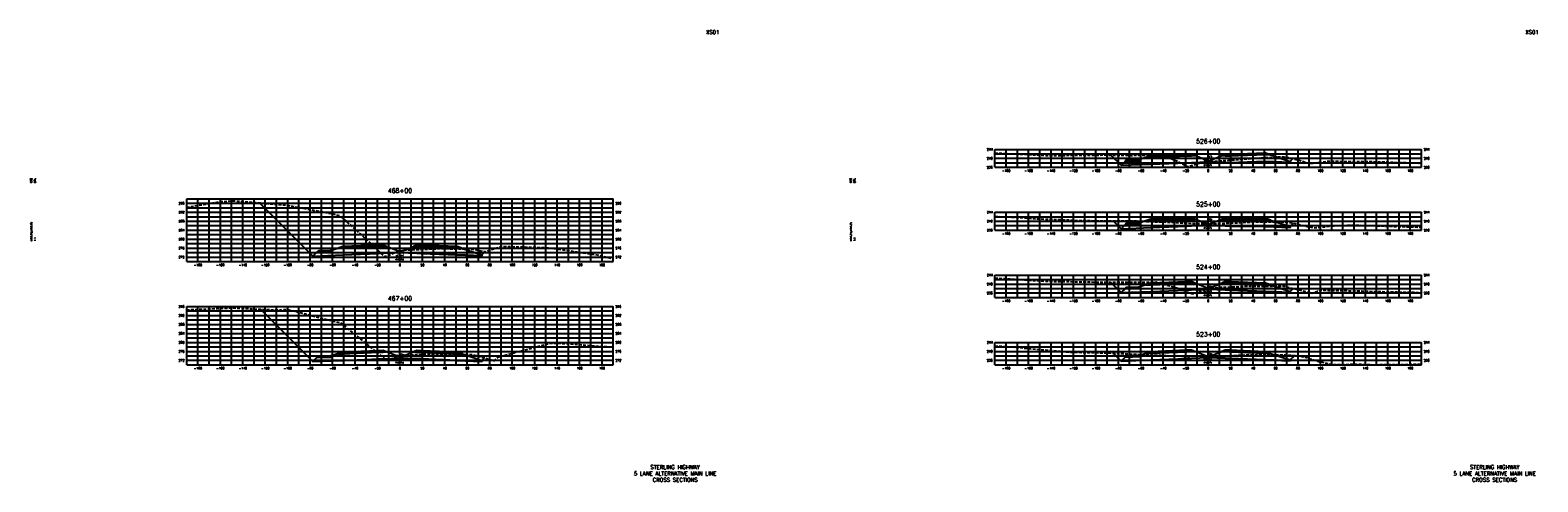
# Model space of a CAD drawing. Extents: x 37 to 10140, y -1968 to 9206.
# Tile 40 of 105: x 8067 to 9410, y 16 to 418. Entities that reach past the tile are written whole.
import ezdxf
from ezdxf.enums import TextEntityAlignment as Align

# ---------------------------------------------------------------- set-up
doc = ezdxf.new("R2010")
doc.units = 0
doc.header["$LTSCALE"] = 20
doc.header["$MEASUREMENT"] = 0
doc.linetypes.add('HIDDEN_050%', pattern=[0.1875, 0.125, -0.0625])
for name, color, linetype in [('S-AT-TXT175', 6, 'Continuous'), ('S-AT-TXT80', 1, 'Continuous'), ('XDATUM', 3, 'Continuous'), ('XEG', 1, 'HIDDEN_050%'), ('XFG', 2, 'Continuous'), ('XGRID', 251, 'Continuous'), ('XGRIDT', 2, 'Continuous'), ('XREF-BORDER', 7, 'Continuous')]:
    doc.layers.add(name, color=color, linetype=linetype)
doc.styles.add('L100', font='simplex.shx', dxfattribs={"height": 2})
doc.styles.add('L175', font='ROMANSM.shx', dxfattribs={"height": 3.5})
doc.styles.add('L80', font='ROMANSM.shx', dxfattribs={"height": 1.6})

# ---------------------------------------------------------------- blocks, each defined once
blk = doc.blocks.new('03025_00_att1')
at = {"layer": 'S-AT-TXT175', "style": 'L175'}
for tag, p in [('NUM', (32.402, 20.822)), ('LINE1', (30.64, 1.444)), ('LINE2', (30.64, 1.161)), ('LINE3', (30.64, 0.877))]:
    blk.add_attdef(tag, text='', height=0.175, dxfattribs=at).set_placement(p, align=Align.CENTER)
at = {"layer": 'S-AT-TXT80', "style": 'L80'}
for tag, p in [('DESIGNED', (2.094, 14.201)), ('CHECKED', (2.265, 14.201)), ('DRAFTED', (2.436, 14.201)), ('PCTB', (2.094, 11.605)), ('PSCALE', (2.265, 11.605)), ('PVIEW', (2.436, 11.605))]:
    blk.add_attdef(tag, p, '', height=0.08, rotation=90, dxfattribs=at)

msp = doc.modelspace()

# ---------------------------------------------------------------- linework, layer by layer
at = {"layer": 'XDATUM', "flags": 128}
for points in [[(9029.3, 306.9), (9038.4, 297.8), (9065, 298.8), (9097, 300.1), (9101, 300.3), (9116, 300.9), (9131, 300.3), (9135, 300.1), (9167, 301.3), (9189, 300.4), (9189, 301.3), (9191.4, 303.7)], [(8271, 264.3), (8318.4, 216.9), (8345, 217.9), (8377, 219.2), (8381, 219.4), (8396, 220), (8411, 219.4), (8415, 219.2), (8447, 217.9), (8469, 217), (8469, 217.9), (8472, 220.9)], [(9031.4, 248.3), (9038.4, 241.3), (9065, 242.3), (9097, 243.6), (9101, 243.8), (9116, 244.4), (9131, 243.8), (9135, 243.6), (9167, 243.2), (9189, 242.3), (9189, 243.2), (9191.9, 246.1)], [(9029, 193.7), (9038.4, 184.3), (9065, 185.3), (9097, 186.6), (9101, 186.8), (9116, 187.4), (9131, 186.8), (9135, 186.6), (9167, 185.3), (9189, 184.5), (9189, 185.4), (9191.7, 188.1)], [(8271.7, 169.6), (8318.4, 122.9), (8345, 123.9), (8377, 125.2), (8381, 125.4), (8396, 126), (8411, 125.4), (8415, 125.2), (8447, 123.9), (8469, 123), (8469, 123.9), (8471.2, 126.2)], [(9031.2, 130.5), (9038.4, 123.3), (9065, 124.3), (9097, 125.6), (9101, 125.8), (9116, 126.4), (9131, 125.8), (9135, 125.6), (9167, 124.3), (9189, 123.5), (9189, 124.4), (9193.1, 128.4)]]:
    msp.add_lwpolyline(points, dxfattribs=at)
at = {"layer": 'XEG', "flags": 128}
for points in [[(8926, 308.8), (8926.6, 308.7), (8949.5, 307.7), (8975.8, 306.4), (8983.3, 306.6), (9025, 307), (9046.5, 306.6), (9074.2, 307.3), (9088.8, 301.3), (9097.5, 296.7), (9102.7, 298.1), (9110.7, 300.3), (9115.1, 300.8), (9116, 300.9), (9121.7, 301.4), (9134.3, 302.3), (9150.4, 303.6), (9167.5, 304.7), (9181.3, 305.4), (9183.9, 305.2), (9187.3, 304.8), (9196.9, 302.3), (9207.2, 299.3), (9216.3, 300.7), (9221.7, 301.4), (9252.7, 301.2), (9270.8, 300.9), (9299.3, 299.9), (9306, 299.7)], [(8206, 260.4), (8235.8, 265.4), (8246.5, 266.2), (8283.9, 263.3), (8294.5, 262.4), (8332.1, 255.3), (8342.5, 252.9), (8373.5, 225.1), (8382.2, 216.5), (8385.3, 217.4), (8394.2, 221), (8395.7, 221.3), (8396, 221.4), (8401.4, 222.4), (8426, 223.3), (8433.5, 223.6), (8459.6, 223.1), (8461, 223), (8461.5, 223), (8471.6, 220.9), (8471.9, 220.8), (8472.4, 221.1), (8486.6, 225.6), (8524.7, 224.5), (8534.6, 223.5), (8572.8, 217.8), (8582.6, 215.2), (8586, 214.9)], [(8926, 252.2), (8942.1, 251.6), (8947.6, 251.4), (8948.8, 251.3), (8949.9, 251.2), (8962.3, 250.1), (8965.2, 250), (8979.3, 249.6), (8984.8, 249.4), (8995.6, 248.9), (8999.7, 248.7), (9000, 248.7), (9009, 248.5), (9018, 248.4), (9023.9, 248.3), (9041.5, 248.3), (9051.5, 248.3), (9067.7, 247.5), (9079.8, 247.2), (9086.2, 246.8), (9092.1, 246.4), (9098.5, 246.1), (9101.5, 245.9), (9111.6, 245.8), (9116, 245.7), (9117.6, 245.7), (9121.1, 245.6), (9122.9, 245.7), (9123, 245.7), (9134, 246.2), (9151.9, 247.2), (9170.8, 247.5), (9182.9, 247.4), (9186.3, 247.2), (9188.7, 246.8), (9196.4, 245.2), (9209.6, 242.1), (9228.9, 243.9), (9243.9, 244.6), (9269.5, 243.8), (9293, 243), (9306, 242.7)], [(8926, 197.4), (8934.6, 196.9), (8971, 194.5), (9004.7, 193.9), (9020.2, 193.7), (9044.6, 193.6), (9069.4, 193.8), (9087.7, 188.6), (9102, 183.2), (9108.3, 185.5), (9116, 187.6), (9118.5, 188.3), (9122.4, 188.7), (9124.6, 189), (9135.6, 189.4), (9153.3, 190.2), (9171.9, 190.1), (9183.9, 190), (9185.9, 189.5), (9189.4, 188.6), (9200.1, 186.1), (9202.7, 185.4), (9208.7, 183.9), (9213.2, 185.6), (9216.9, 186.4), (9246.1, 186), (9266.1, 185.3), (9297.4, 184.7), (9306, 184.4)], [(8206, 169), (8246.8, 170.7), (8288.2, 168.8), (8294.8, 169.7), (8336.4, 158.9), (8342.8, 157.6), (8349.1, 152.5), (8383.9, 124.1), (8385.7, 124.6), (8387.3, 125.1), (8393.5, 127.6), (8396, 127.9), (8398.8, 128.4), (8400.6, 128.9), (8421.8, 129.5), (8431.8, 129.9), (8450.7, 129.3), (8460.6, 129.1), (8463.5, 128.4), (8464.3, 128.2), (8469.8, 126.6), (8479.8, 123.6), (8484.1, 127.1), (8486.4, 128.1), (8489, 128.5), (8529.9, 139.3), (8534.9, 139.4), (8536.8, 139.4), (8578.4, 136.3), (8582.9, 136.1), (8584.8, 136), (8586, 135.8)], [(8926, 136.8), (8927.1, 136.7), (8941, 136.1), (8944.1, 135.8), (8954.8, 134.7), (8994.2, 131.2), (9003.1, 131.1), (9024.9, 130.7), (9034.1, 130.4), (9043.1, 129.8), (9068.8, 128.8), (9080.9, 128.1), (9092, 128), (9095.7, 126.1), (9099.7, 127.6), (9101.7, 128), (9101.9, 128.1), (9104.2, 128.1), (9116, 127.8), (9119.6, 127.7), (9125.6, 127.8), (9142.3, 128.5), (9154.7, 129), (9175.6, 129), (9185.5, 128.9), (9193, 128.4), (9198.8, 127.8), (9200.5, 127.2), (9203, 126.7), (9209.8, 124.3), (9213.5, 123.4), (9215.3, 122.8), (9227.4, 120.2), (9247.4, 120.6), (9263.2, 120.1), (9288.3, 120.4), (9306, 120.5)]]:
    msp.add_lwpolyline(points, dxfattribs=at)
at = {"layer": 'XFG', "flags": 128}
for points in [[(9038.4, 297.8), (9038.4, 297.8), (9029.3, 306.9)], [(9116, 301.6), (9104, 306.4), (9101, 306.3), (9097, 306.1), (9065, 304.8), (9060.4, 304.7), (9055, 302.9), (9055, 301.9), (9042, 301.3), (9038.4, 297.8), (9065, 298.8), (9097, 300.1), (9101, 300.3), (9116, 300.9), (9116, 301.6)], [(9055, 302.9), (9054, 302.8), (9054, 302.5), (9044, 302.1), (9044, 302.4), (9043, 302.4), (9042, 301.3), (9055, 301.9), (9055, 302.9)], [(9054, 302.8), (9044, 302.4), (9044, 302.1), (9054, 302.5), (9054, 302.8)], [(9101, 306.6), (9097, 306.5), (9065, 305.2), (9065, 306.2), (9060.4, 304.7), (9065, 304.8), (9097, 306.1), (9101, 306.3), (9104, 306.4), (9101, 307.6), (9101, 306.6)], [(9101, 307.6), (9097, 307.5), (9065, 306.2), (9065, 305.8), (9097, 307.1), (9101, 307.3), (9101, 307.6)], [(9101, 307.3), (9097, 307.1), (9065, 305.8), (9065, 305.2), (9097, 306.5), (9101, 306.6), (9101, 307.3)], [(9116, 301.6), (9128, 306.4), (9131, 306.3), (9135, 306.1), (9167, 307.3), (9171.6, 307.1), (9189, 301.3), (9189, 300.4), (9167, 301.3), (9135, 300.1), (9131, 300.3), (9116, 300.9)], [(9131, 307.6), (9128, 306.4), (9131, 306.3), (9135, 306.1), (9167, 307.3), (9171.6, 307.1), (9167, 308.7), (9167, 307.7), (9135, 306.5), (9131, 306.6), (9131, 307.6)], [(9131, 307.6), (9131, 307.3), (9135, 307.1), (9167, 308.3), (9167, 308.7), (9135, 307.5), (9131, 307.6)], [(9131, 307.3), (9131, 306.6), (9135, 306.5), (9167, 307.7), (9167, 308.3), (9135, 307.1), (9131, 307.3)], [(9189, 301.3), (9189, 301.3), (9191.4, 303.7)], [(8318.4, 216.9), (8318.4, 216.9), (8271, 264.3)], [(9038.4, 241.3), (9038.4, 241.3), (9031.4, 248.3)], [(9116, 245.1), (9104, 249.9), (9101, 249.8), (9097, 249.6), (9065, 248.3), (9060.4, 248.2), (9055, 246.4), (9055, 245.4), (9042, 244.8), (9038.4, 241.3), (9065, 242.3), (9097, 243.6), (9101, 243.8), (9116, 244.4), (9116, 245.1)], [(9055, 246.4), (9054, 246.3), (9054, 246), (9044, 245.6), (9044, 245.9), (9043, 245.9), (9042, 244.8), (9055, 245.4), (9055, 246.4)], [(9054, 246.3), (9044, 245.9), (9044, 245.6), (9054, 246), (9054, 246.3)], [(9101, 250.1), (9097, 250), (9065, 248.7), (9065, 249.7), (9060.4, 248.2), (9065, 248.3), (9097, 249.6), (9101, 249.8), (9104, 249.9), (9101, 251.1), (9101, 250.1)], [(9101, 251.1), (9097, 251), (9065, 249.7), (9065, 249.3), (9097, 250.6), (9101, 250.8), (9101, 251.1)], [(9101, 250.8), (9097, 250.6), (9065, 249.3), (9065, 248.7), (9097, 250), (9101, 250.1), (9101, 250.8)], [(9116, 245.1), (9128, 249.9), (9131, 249.8), (9135, 249.6), (9167, 249.2), (9171.6, 249), (9189, 243.2), (9189, 242.3), (9167, 243.2), (9135, 243.6), (9131, 243.8), (9116, 244.4)], [(9131, 251.1), (9128, 249.9), (9131, 249.8), (9135, 249.6), (9167, 249.2), (9171.6, 249), (9167, 250.6), (9167, 249.6), (9135, 250), (9131, 250.1), (9131, 251.1)], [(9131, 251.1), (9131, 250.8), (9135, 250.6), (9167, 250.2), (9167, 250.6), (9135, 251), (9131, 251.1)], [(9131, 250.8), (9131, 250.1), (9135, 250), (9167, 249.6), (9167, 250.2), (9135, 250.6), (9131, 250.8)], [(9189, 243.2), (9189, 243.2), (9191.9, 246.1)], [(8396, 220.7), (8384, 225.5), (8381, 225.4), (8377, 225.2), (8345, 223.9), (8340.4, 223.7), (8335, 221.9), (8335, 220.9), (8322, 220.4), (8318.4, 216.9), (8345, 217.9), (8377, 219.2), (8381, 219.4), (8396, 220), (8396, 220.7)], [(8335, 221.9), (8334, 221.9), (8334, 221.5), (8324, 221.1), (8324, 221.5), (8323, 221.4), (8322, 220.4), (8335, 220.9), (8335, 221.9)], [(8334, 221.9), (8324, 221.5), (8324, 221.1), (8334, 221.5), (8334, 221.9)], [(8381, 225.7), (8377, 225.5), (8345, 224.3), (8345, 225.3), (8340.4, 223.7), (8345, 223.9), (8377, 225.2), (8381, 225.4), (8384, 225.5), (8381, 226.7), (8381, 225.7)], [(8381, 226.7), (8377, 226.5), (8345, 225.3), (8345, 224.9), (8377, 226.2), (8381, 226.4), (8381, 226.7)], [(8381, 226.4), (8377, 226.2), (8345, 224.9), (8345, 224.3), (8377, 225.5), (8381, 225.7), (8381, 226.4)], [(8396, 220.7), (8408, 225.5), (8411, 225.4), (8415, 225.2), (8447, 223.9), (8451.6, 223.7), (8469, 217.9), (8469, 217), (8447, 217.9), (8415, 219.2), (8411, 219.4), (8396, 220)], [(8411, 226.7), (8408, 225.5), (8411, 225.4), (8415, 225.2), (8447, 223.9), (8451.6, 223.7), (8447, 225.3), (8447, 224.3), (8415, 225.5), (8411, 225.7), (8411, 226.7)], [(8411, 226.7), (8411, 226.4), (8415, 226.2), (8447, 224.9), (8447, 225.3), (8415, 226.5), (8411, 226.7)], [(8411, 226.4), (8411, 225.7), (8415, 225.5), (8447, 224.3), (8447, 224.9), (8415, 226.2), (8411, 226.4)], [(8469, 217.9), (8469, 217.9), (8472, 220.9)], [(9038.4, 184.3), (9038.4, 184.3), (9029, 193.7)], [(9116, 188.1), (9104, 192.9), (9101, 192.8), (9097, 192.6), (9065, 191.3), (9060.4, 191.2), (9055, 189.4), (9055, 188.4), (9042, 187.8), (9038.4, 184.3), (9065, 185.3), (9097, 186.6), (9101, 186.8), (9116, 187.4), (9116, 188.1)], [(9055, 189.4), (9054, 189.3), (9054, 189), (9044, 188.6), (9044, 188.9), (9043, 188.9), (9042, 187.8), (9055, 188.4), (9055, 189.4)], [(9054, 189.3), (9044, 188.9), (9044, 188.6), (9054, 189), (9054, 189.3)], [(9101, 193.1), (9097, 193), (9065, 191.7), (9065, 192.7), (9060.4, 191.2), (9065, 191.3), (9097, 192.6), (9101, 192.8), (9104, 192.9), (9101, 194.1), (9101, 193.1)], [(9101, 194.1), (9097, 194), (9065, 192.7), (9065, 192.3), (9097, 193.6), (9101, 193.8), (9101, 194.1)], [(9101, 193.8), (9097, 193.6), (9065, 192.3), (9065, 191.7), (9097, 193), (9101, 193.1), (9101, 193.8)], [(9116, 188.1), (9128, 192.9), (9131, 192.8), (9135, 192.6), (9167, 191.3), (9171.6, 191.2), (9189, 185.4), (9189, 184.5), (9167, 185.3), (9135, 186.6), (9131, 186.8), (9116, 187.4)], [(9131, 194.1), (9128, 192.9), (9131, 192.8), (9135, 192.6), (9167, 191.3), (9171.6, 191.2), (9167, 192.7), (9167, 191.7), (9135, 193), (9131, 193.1), (9131, 194.1)], [(9131, 194.1), (9131, 193.8), (9135, 193.6), (9167, 192.3), (9167, 192.7), (9135, 194), (9131, 194.1)], [(9131, 193.8), (9131, 193.1), (9135, 193), (9167, 191.7), (9167, 192.3), (9135, 193.6), (9131, 193.8)], [(9189, 185.4), (9189, 185.4), (9191.7, 188.1)], [(8318.4, 122.9), (8318.4, 122.9), (8271.7, 169.6)], [(8396, 126.7), (8384, 131.5), (8381, 131.4), (8377, 131.2), (8345, 129.9), (8340.4, 129.7), (8335, 127.9), (8335, 126.9), (8322, 126.4), (8318.4, 122.9), (8345, 123.9), (8377, 125.2), (8381, 125.4), (8396, 126), (8396, 126.7)], [(8335, 127.9), (8334, 127.9), (8334, 127.5), (8324, 127.1), (8324, 127.5), (8323, 127.4), (8322, 126.4), (8335, 126.9), (8335, 127.9)], [(8334, 127.9), (8324, 127.5), (8324, 127.1), (8334, 127.5), (8334, 127.9)], [(8381, 131.7), (8377, 131.5), (8345, 130.3), (8345, 131.3), (8340.4, 129.7), (8345, 129.9), (8377, 131.2), (8381, 131.4), (8384, 131.5), (8381, 132.7), (8381, 131.7)], [(8381, 132.7), (8377, 132.5), (8345, 131.3), (8345, 130.9), (8377, 132.2), (8381, 132.4), (8381, 132.7)], [(8381, 132.4), (8377, 132.2), (8345, 130.9), (8345, 130.3), (8377, 131.5), (8381, 131.7), (8381, 132.4)], [(8396, 126.7), (8408, 131.5), (8411, 131.4), (8415, 131.2), (8447, 129.9), (8451.6, 129.7), (8469, 123.9), (8469, 123), (8447, 123.9), (8415, 125.2), (8411, 125.4), (8396, 126)], [(8411, 132.7), (8408, 131.5), (8411, 131.4), (8415, 131.2), (8447, 129.9), (8451.6, 129.7), (8447, 131.3), (8447, 130.3), (8415, 131.5), (8411, 131.7), (8411, 132.7)], [(8411, 132.7), (8411, 132.4), (8415, 132.2), (8447, 130.9), (8447, 131.3), (8415, 132.5), (8411, 132.7)], [(8411, 132.4), (8411, 131.7), (8415, 131.5), (8447, 130.3), (8447, 130.9), (8415, 132.2), (8411, 132.4)], [(8469, 123.9), (8469, 123.9), (8471.2, 126.2)], [(9038.4, 123.3), (9038.4, 123.3), (9031.2, 130.5)], [(9116, 127.1), (9104, 131.9), (9101, 131.8), (9097, 131.6), (9065, 130.3), (9060.4, 130.2), (9055, 128.4), (9055, 127.4), (9042, 126.8), (9038.4, 123.3), (9065, 124.3), (9097, 125.6), (9101, 125.8), (9116, 126.4), (9116, 127.1)], [(9055, 128.4), (9054, 128.3), (9054, 128), (9044, 127.6), (9044, 127.9), (9043, 127.9), (9042, 126.8), (9055, 127.4), (9055, 128.4)], [(9054, 128.3), (9044, 127.9), (9044, 127.6), (9054, 128), (9054, 128.3)], [(9101, 132.1), (9097, 132), (9065, 130.7), (9065, 131.7), (9060.4, 130.2), (9065, 130.3), (9097, 131.6), (9101, 131.8), (9104, 131.9), (9101, 133.1), (9101, 132.1)], [(9101, 133.1), (9097, 133), (9065, 131.7), (9065, 131.3), (9097, 132.6), (9101, 132.8), (9101, 133.1)], [(9101, 132.8), (9097, 132.6), (9065, 131.3), (9065, 130.7), (9097, 132), (9101, 132.1), (9101, 132.8)], [(9116, 127.1), (9128, 131.9), (9131, 131.8), (9135, 131.6), (9167, 130.3), (9171.6, 130.2), (9189, 124.4), (9189, 123.5), (9167, 124.3), (9135, 125.6), (9131, 125.8), (9116, 126.4)], [(9131, 133.1), (9128, 131.9), (9131, 131.8), (9135, 131.6), (9167, 130.3), (9171.6, 130.2), (9167, 131.7), (9167, 130.7), (9135, 132), (9131, 132.1), (9131, 133.1)], [(9131, 133.1), (9131, 132.8), (9135, 132.6), (9167, 131.3), (9167, 131.7), (9135, 133), (9131, 133.1)], [(9131, 132.8), (9131, 132.1), (9135, 132), (9167, 130.7), (9167, 131.3), (9135, 132.6), (9131, 132.8)], [(9189, 124.4), (9189, 124.4), (9193.1, 128.4)]]:
    msp.add_lwpolyline(points, dxfattribs=at)
at = {"layer": 'XGRID'}
for p, q in [((8926, 296), (8926, 312)), ((8926, 312), (9306, 312)), ((8936, 296), (8936, 312)), ((8946, 296), (8946, 312)), ((8956, 296), (8956, 312)), ((8966, 296), (8966, 312)), ((8976, 296), (8976, 312)), ((8986, 296), (8986, 312)), ((8996, 296), (8996, 312)), ((9006, 296), (9006, 312)), ((9016, 296), (9016, 312)), ((9026, 296), (9026, 312)), ((9036, 296), (9036, 312)), ((9046, 296), (9046, 312)), ((9056, 296), (9056, 312)), ((9066, 296), (9066, 312)), ((9076, 296), (9076, 312)), ((9086, 296), (9086, 312)), ((9096, 296), (9096, 312)), ((9106, 296), (9106, 312)), ((9116, 296), (9116, 312)), ((9126, 296), (9126, 312)), ((9136, 296), (9136, 312)), ((9146, 296), (9146, 312)), ((9156, 296), (9156, 312)), ((9166, 296), (9166, 312)), ((9176, 296), (9176, 312)), ((9186, 296), (9186, 312)), ((9196, 296), (9196, 312)), ((9206, 296), (9206, 312)), ((9216, 296), (9216, 312)), ((9226, 296), (9226, 312)), ((9236, 296), (9236, 312)), ((9246, 296), (9246, 312)), ((9256, 296), (9256, 312)), ((9266, 296), (9266, 312)), ((9276, 296), (9276, 312)), ((9286, 296), (9286, 312)), ((9296, 296), (9296, 312)), ((9306, 296), (9306, 312)), ((8926, 308), (9306, 308)), ((8926, 304), (9306, 304)), ((8926, 300), (9306, 300)), ((8926, 296), (9306, 296)), ((8206, 212), (8206, 268)), ((8206, 268), (8586, 268)), ((8206, 264), (8586, 264)), ((8206, 260), (8586, 260)), ((8206, 256), (8586, 256)), ((8216, 212), (8216, 268)), ((8226, 212), (8226, 268)), ((8236, 212), (8236, 268)), ((8246, 212), (8246, 268)), ((8256, 212), (8256, 268)), ((8266, 212), (8266, 268)), ((8276, 212), (8276, 268)), ((8286, 212), (8286, 268)), ((8296, 212), (8296, 268)), ((8306, 212), (8306, 268)), ((8316, 212), (8316, 268)), ((8326, 212), (8326, 268)), ((8336, 212), (8336, 268)), ((8346, 212), (8346, 268)), ((8356, 212), (8356, 268)), ((8366, 212), (8366, 268)), ((8376, 212), (8376, 268)), ((8386, 212), (8386, 268)), ((8396, 212), (8396, 268)), ((8406, 212), (8406, 268)), ((8416, 212), (8416, 268)), ((8426, 212), (8426, 268)), ((8436, 212), (8436, 268)), ((8446, 212), (8446, 268)), ((8456, 212), (8456, 268)), ((8466, 212), (8466, 268)), ((8476, 212), (8476, 268)), ((8486, 212), (8486, 268)), ((8496, 212), (8496, 268)), ((8506, 212), (8506, 268)), ((8516, 212), (8516, 268)), ((8526, 212), (8526, 268)), ((8536, 212), (8536, 268)), ((8546, 212), (8546, 268)), ((8556, 212), (8556, 268)), ((8566, 212), (8566, 268)), ((8576, 212), (8576, 268)), ((8586, 212), (8586, 268)), ((8926, 240), (8926, 256)), ((8926, 256), (9306, 256)), ((8936, 240), (8936, 256)), ((8946, 240), (8946, 256)), ((8956, 240), (8956, 256)), ((8966, 240), (8966, 256)), ((8976, 240), (8976, 256)), ((8986, 240), (8986, 256)), ((8996, 240), (8996, 256)), ((9006, 240), (9006, 256)), ((9016, 240), (9016, 256)), ((9026, 240), (9026, 256)), ((9036, 240), (9036, 256)), ((9046, 240), (9046, 256)), ((9056, 240), (9056, 256)), ((9066, 240), (9066, 256)), ((9076, 240), (9076, 256)), ((9086, 240), (9086, 256)), ((9096, 240), (9096, 256)), ((9106, 240), (9106, 256)), ((9116, 240), (9116, 256)), ((9126, 240), (9126, 256)), ((9136, 240), (9136, 256)), ((9146, 240), (9146, 256)), ((9156, 240), (9156, 256)), ((9166, 240), (9166, 256)), ((9176, 240), (9176, 256)), ((9186, 240), (9186, 256)), ((9196, 240), (9196, 256)), ((9206, 240), (9206, 256)), ((9216, 240), (9216, 256)), ((9226, 240), (9226, 256)), ((9236, 240), (9236, 256)), ((9246, 240), (9246, 256)), ((9256, 240), (9256, 256)), ((9266, 240), (9266, 256)), ((9276, 240), (9276, 256)), ((9286, 240), (9286, 256)), ((9296, 240), (9296, 256)), ((9306, 240), (9306, 256)), ((8206, 252), (8586, 252)), ((8206, 248), (8586, 248)), ((8206, 244), (8586, 244)), ((8926, 252), (9306, 252)), ((8926, 248), (9306, 248)), ((8926, 244), (9306, 244)), ((8206, 240), (8586, 240)), ((8206, 236), (8586, 236)), ((8206, 232), (8586, 232)), ((8926, 240), (9306, 240)), ((8206, 228), (8586, 228)), ((8206, 224), (8586, 224)), ((8206, 220), (8586, 220)), ((8206, 216), (8586, 216)), ((8206, 212), (8586, 212)), ((8926, 180), (8926, 200)), ((8926, 200), (9306, 200)), ((8926, 196), (9306, 196)), ((8926, 192), (9306, 192)), ((8936, 180), (8936, 200)), ((8946, 180), (8946, 200)), ((8956, 180), (8956, 200)), ((8966, 180), (8966, 200)), ((8976, 180), (8976, 200)), ((8986, 180), (8986, 200)), ((8996, 180), (8996, 200)), ((9006, 180), (9006, 200)), ((9016, 180), (9016, 200)), ((9026, 180), (9026, 200)), ((9036, 180), (9036, 200)), ((9046, 180), (9046, 200)), ((9056, 180), (9056, 200)), ((9066, 180), (9066, 200)), ((9076, 180), (9076, 200)), ((9086, 180), (9086, 200)), ((9096, 180), (9096, 200)), ((9106, 180), (9106, 200)), ((9116, 180), (9116, 200)), ((9126, 180), (9126, 200)), ((9136, 180), (9136, 200)), ((9146, 180), (9146, 200)), ((9156, 180), (9156, 200)), ((9166, 180), (9166, 200)), ((9176, 180), (9176, 200)), ((9186, 180), (9186, 200)), ((9196, 180), (9196, 200)), ((9206, 180), (9206, 200)), ((9216, 180), (9216, 200)), ((9226, 180), (9226, 200)), ((9236, 180), (9236, 200)), ((9246, 180), (9246, 200)), ((9256, 180), (9256, 200)), ((9266, 180), (9266, 200)), ((9276, 180), (9276, 200)), ((9286, 180), (9286, 200)), ((9296, 180), (9296, 200)), ((9306, 180), (9306, 200)), ((8926, 188), (9306, 188)), ((8926, 184), (9306, 184)), ((8926, 180), (9306, 180)), ((8206, 120), (8206, 172)), ((8206, 172), (8586, 172)), ((8206, 168), (8586, 168)), ((8206, 164), (8586, 164)), ((8216, 120), (8216, 172)), ((8226, 120), (8226, 172)), ((8236, 120), (8236, 172)), ((8246, 120), (8246, 172)), ((8256, 120), (8256, 172)), ((8266, 120), (8266, 172)), ((8276, 120), (8276, 172)), ((8286, 120), (8286, 172)), ((8296, 120), (8296, 172)), ((8306, 120), (8306, 172)), ((8316, 120), (8316, 172)), ((8326, 120), (8326, 172)), ((8336, 120), (8336, 172)), ((8346, 120), (8346, 172)), ((8356, 120), (8356, 172)), ((8366, 120), (8366, 172)), ((8376, 120), (8376, 172)), ((8386, 120), (8386, 172)), ((8396, 120), (8396, 172)), ((8406, 120), (8406, 172)), ((8416, 120), (8416, 172)), ((8426, 120), (8426, 172)), ((8436, 120), (8436, 172)), ((8446, 120), (8446, 172)), ((8456, 120), (8456, 172)), ((8466, 120), (8466, 172)), ((8476, 120), (8476, 172)), ((8486, 120), (8486, 172)), ((8496, 120), (8496, 172)), ((8506, 120), (8506, 172)), ((8516, 120), (8516, 172)), ((8526, 120), (8526, 172)), ((8536, 120), (8536, 172)), ((8546, 120), (8546, 172)), ((8556, 120), (8556, 172)), ((8566, 120), (8566, 172)), ((8576, 120), (8576, 172)), ((8586, 120), (8586, 172)), ((8206, 160), (8586, 160)), ((8206, 156), (8586, 156)), ((8206, 152), (8586, 152)), ((8206, 148), (8586, 148)), ((8206, 144), (8586, 144)), ((8206, 140), (8586, 140)), ((8206, 136), (8586, 136)), ((8926, 120), (8926, 140)), ((8926, 140), (9306, 140)), ((8926, 136), (9306, 136)), ((8936, 120), (8936, 140)), ((8946, 120), (8946, 140)), ((8956, 120), (8956, 140)), ((8966, 120), (8966, 140)), ((8976, 120), (8976, 140)), ((8986, 120), (8986, 140)), ((8996, 120), (8996, 140)), ((9006, 120), (9006, 140)), ((9016, 120), (9016, 140)), ((9026, 120), (9026, 140)), ((9036, 120), (9036, 140)), ((9046, 120), (9046, 140)), ((9056, 120), (9056, 140)), ((9066, 120), (9066, 140)), ((9076, 120), (9076, 140)), ((9086, 120), (9086, 140)), ((9096, 120), (9096, 140)), ((9106, 120), (9106, 140)), ((9116, 120), (9116, 140)), ((9126, 120), (9126, 140)), ((9136, 120), (9136, 140)), ((9146, 120), (9146, 140)), ((9156, 120), (9156, 140)), ((9166, 120), (9166, 140)), ((9176, 120), (9176, 140)), ((9186, 120), (9186, 140)), ((9196, 120), (9196, 140)), ((9206, 120), (9206, 140)), ((9216, 120), (9216, 140)), ((9226, 120), (9226, 140)), ((9236, 120), (9236, 140)), ((9246, 120), (9246, 140)), ((9256, 120), (9256, 140)), ((9266, 120), (9266, 140)), ((9276, 120), (9276, 140)), ((9286, 120), (9286, 140)), ((9296, 120), (9296, 140)), ((9306, 120), (9306, 140)), ((8206, 132), (8586, 132)), ((8206, 128), (8586, 128)), ((8206, 124), (8586, 124)), ((8926, 132), (9306, 132)), ((8926, 128), (9306, 128)), ((8926, 124), (9306, 124)), ((8206, 120), (8586, 120)), ((8926, 120), (9306, 120))]:
    msp.add_line(p, q, dxfattribs=at)

# ---------------------------------------------------------------- block references
at = {"layer": 'XREF-BORDER'}
ref = msp.add_blockref('03025_00_att1', (8026.4, -1.8), dxfattribs=dict(at, xscale=20, yscale=20, zscale=20))
ref.add_attrib('LINE1', 'STERLING HIGHWAY', dxfattribs={"layer": 'S-AT-TXT175', "height": 3.5, "style": 'L175'}).set_placement((8641.1, 27.1), align=Align.CENTER)
ref.add_attrib('LINE2', '5 LANE ALTERNATIVE MAIN LINE', dxfattribs={"layer": 'S-AT-TXT175', "height": 3.5, "style": 'L175'}).set_placement((8641.1, 21.4), align=Align.CENTER)
ref.add_attrib('LINE3', 'CROSS SECTIONS', dxfattribs={"layer": 'S-AT-TXT175', "height": 3.5, "style": 'L175'}).set_placement((8641.1, 15.8), align=Align.CENTER)
ref.add_attrib('NUM', 'XS01', dxfattribs={"layer": 'S-AT-TXT175', "height": 3.5, "style": 'L175'}).set_placement((8674.5, 414.7), align=Align.CENTER)
ref.add_attrib('DESIGNED', 'CAB', (8068.3, 282.2), dxfattribs={"layer": 'S-AT-TXT80', "height": 1.6, "rotation": 90, "style": 'L80'})
ref.add_attrib('CHECKED', 'DRL', (8071.7, 282.2), dxfattribs={"layer": 'S-AT-TXT80', "height": 1.6, "rotation": 90, "style": 'L80'})
ref.add_attrib('PCTB', 'adot_hs,adot_fs', (8068.3, 230.3), dxfattribs={"layer": 'S-AT-TXT80', "height": 1.6, "rotation": 90, "style": 'L80'})
ref.add_attrib('PSCALE', '1:1', (8071.7, 230.3), dxfattribs={"layer": 'S-AT-TXT80', "height": 1.6, "rotation": 90, "style": 'L80'})
ref = msp.add_blockref('03025_00_att1', (8756.4, -1.8), dxfattribs=dict(at, xscale=20, yscale=20, zscale=20))
ref.add_attrib('LINE1', 'STERLING HIGHWAY', dxfattribs={"layer": 'S-AT-TXT175', "height": 3.5, "style": 'L175'}).set_placement((9371.1, 27.1), align=Align.CENTER)
ref.add_attrib('LINE2', '5 LANE ALTERNATIVE MAIN LINE', dxfattribs={"layer": 'S-AT-TXT175', "height": 3.5, "style": 'L175'}).set_placement((9371.1, 21.4), align=Align.CENTER)
ref.add_attrib('LINE3', 'CROSS SECTIONS', dxfattribs={"layer": 'S-AT-TXT175', "height": 3.5, "style": 'L175'}).set_placement((9371.1, 15.8), align=Align.CENTER)
ref.add_attrib('NUM', 'XS01', dxfattribs={"layer": 'S-AT-TXT175', "height": 3.5, "style": 'L175'}).set_placement((9404.5, 414.7), align=Align.CENTER)
ref.add_attrib('DESIGNED', 'CAB', (8798.3, 282.2), dxfattribs={"layer": 'S-AT-TXT80', "height": 1.6, "rotation": 90, "style": 'L80'})
ref.add_attrib('CHECKED', 'DRL', (8801.7, 282.2), dxfattribs={"layer": 'S-AT-TXT80', "height": 1.6, "rotation": 90, "style": 'L80'})
ref.add_attrib('PCTB', 'adot_hs,adot_fs', (8798.3, 230.3), dxfattribs={"layer": 'S-AT-TXT80', "height": 1.6, "rotation": 90, "style": 'L80'})
ref.add_attrib('PSCALE', '1:1', (8801.7, 230.3), dxfattribs={"layer": 'S-AT-TXT80', "height": 1.6, "rotation": 90, "style": 'L80'})

# ---------------------------------------------------------------- texts
at = {"layer": 'XGRIDT', "style": 'L100'}
for s, p in [('244', (8924, 312)), ('240', (8924, 304)), ('236', (8924, 296)), ('296', (8204, 264)), ('292', (8204, 256)), ('244', (8924, 256)), ('288', (8204, 248)), ('240', (8924, 248)), ('284', (8204, 240)), ('280', (8204, 232)), ('236', (8924, 240)), ('276', (8204, 224)), ('272', (8204, 216)), ('244', (8924, 200)), ('240', (8924, 192)), ('236', (8924, 184)), ('296', (8204, 172)), ('292', (8204, 164)), ('288', (8204, 156)), ('284', (8204, 148)), ('280', (8204, 140)), ('244', (8924, 140)), ('276', (8204, 132)), ('272', (8204, 124)), ('240', (8924, 132)), ('236', (8924, 124))]:
    msp.add_text(s, height=2, dxfattribs=at).set_placement(p, align=Align.MIDDLE_RIGHT)
for s, p in [('526+00', (9116, 316)), ('468+00', (8396, 272)), ('525+00', (9116, 260)), ('524+00', (9116, 204)), ('467+00', (8396, 176)), ('523+00', (9116, 144))]:
    msp.add_text(s, height=4, dxfattribs=at).set_placement(p, align=Align.BOTTOM_CENTER)
for s, p in [('244', (9308, 312)), ('240', (9308, 304)), ('236', (9308, 296)), ('296', (8588, 264)), ('292', (8588, 256)), ('244', (9308, 256)), ('288', (8588, 248)), ('240', (9308, 248)), ('284', (8588, 240)), ('280', (8588, 232)), ('236', (9308, 240)), ('276', (8588, 224)), ('272', (8588, 216)), ('244', (9308, 200)), ('240', (9308, 192)), ('236', (9308, 184)), ('296', (8588, 172)), ('292', (8588, 164)), ('288', (8588, 156)), ('284', (8588, 148)), ('280', (8588, 140)), ('244', (9308, 140)), ('276', (8588, 132)), ('272', (8588, 124)), ('240', (9308, 132)), ('236', (9308, 124))]:
    msp.add_text(s, height=2, dxfattribs=at).set_placement(p, align=Align.MIDDLE_LEFT)
for s, p in [('238.4', (9115, 297)), ('238.9', (9115, 241)), ('274.7', (8395, 213)), ('237.8', (9115, 181)), ('274.0', (8395, 121)), ('237.9', (9115, 121))]:
    msp.add_text(s, height=2, rotation=90, dxfattribs=at).set_placement(p, align=Align.BOTTOM_LEFT)
for s, p in [('241.73', (9117, 297)), ('241.48', (9117, 241)), ('277.27', (8397, 213)), ('240.98', (9117, 181)), ('276.27', (8397, 121)), ('240.48', (9117, 121))]:
    msp.add_text(s, height=2, rotation=90, dxfattribs=at).set_placement(p, align=Align.TOP_LEFT)
for s, p in [('-180', (8936, 294)), ('-160', (8956, 294)), ('-140', (8976, 294)), ('-120', (8996, 294)), ('-100', (9016, 294)), ('-80', (9036, 294)), ('-60', (9056, 294)), ('-40', (9076, 294)), ('-20', (9096, 294)), ('0', (9116, 294)), ('20', (9136, 294)), ('40', (9156, 294)), ('60', (9176, 294)), ('80', (9196, 294)), ('100', (9216, 294)), ('120', (9236, 294)), ('140', (9256, 294)), ('160', (9276, 294)), ('180', (9296, 294)), ('-180', (8936, 238)), ('-160', (8956, 238)), ('-140', (8976, 238)), ('-120', (8996, 238)), ('-100', (9016, 238)), ('-80', (9036, 238)), ('-60', (9056, 238)), ('-40', (9076, 238)), ('-20', (9096, 238)), ('0', (9116, 238)), ('20', (9136, 238)), ('40', (9156, 238)), ('60', (9176, 238)), ('80', (9196, 238)), ('100', (9216, 238)), ('120', (9236, 238)), ('140', (9256, 238)), ('160', (9276, 238)), ('180', (9296, 238)), ('-180', (8216, 210)), ('-160', (8236, 210)), ('-140', (8256, 210)), ('-120', (8276, 210)), ('-100', (8296, 210)), ('-80', (8316, 210)), ('-60', (8336, 210)), ('-40', (8356, 210)), ('-20', (8376, 210)), ('0', (8396, 210)), ('20', (8416, 210)), ('40', (8436, 210)), ('60', (8456, 210)), ('80', (8476, 210)), ('100', (8496, 210)), ('120', (8516, 210)), ('140', (8536, 210)), ('160', (8556, 210)), ('180', (8576, 210)), ('-180', (8936, 178)), ('-160', (8956, 178)), ('-140', (8976, 178)), ('-120', (8996, 178)), ('-100', (9016, 178)), ('-80', (9036, 178)), ('-60', (9056, 178)), ('-40', (9076, 178)), ('-20', (9096, 178)), ('0', (9116, 178)), ('20', (9136, 178)), ('40', (9156, 178)), ('60', (9176, 178)), ('80', (9196, 178)), ('100', (9216, 178)), ('120', (9236, 178)), ('140', (9256, 178)), ('160', (9276, 178)), ('180', (9296, 178)), ('-180', (8216, 118)), ('-160', (8236, 118)), ('-140', (8256, 118)), ('-120', (8276, 118)), ('-100', (8296, 118)), ('-80', (8316, 118)), ('-60', (8336, 118)), ('-40', (8356, 118)), ('-20', (8376, 118)), ('0', (8396, 118)), ('20', (8416, 118)), ('40', (8436, 118)), ('60', (8456, 118)), ('80', (8476, 118)), ('100', (8496, 118)), ('120', (8516, 118)), ('140', (8536, 118)), ('160', (8556, 118)), ('180', (8576, 118)), ('-180', (8936, 118)), ('-160', (8956, 118)), ('-140', (8976, 118)), ('-120', (8996, 118)), ('-100', (9016, 118)), ('-80', (9036, 118)), ('-60', (9056, 118)), ('-40', (9076, 118)), ('-20', (9096, 118)), ('0', (9116, 118)), ('20', (9136, 118)), ('40', (9156, 118)), ('60', (9176, 118)), ('80', (9196, 118)), ('100', (9216, 118)), ('120', (9236, 118)), ('140', (9256, 118)), ('160', (9276, 118)), ('180', (9296, 118))]:
    msp.add_text(s, height=2, dxfattribs=at).set_placement(p, align=Align.TOP_CENTER)

doc.saveas('drawing.dxf')
